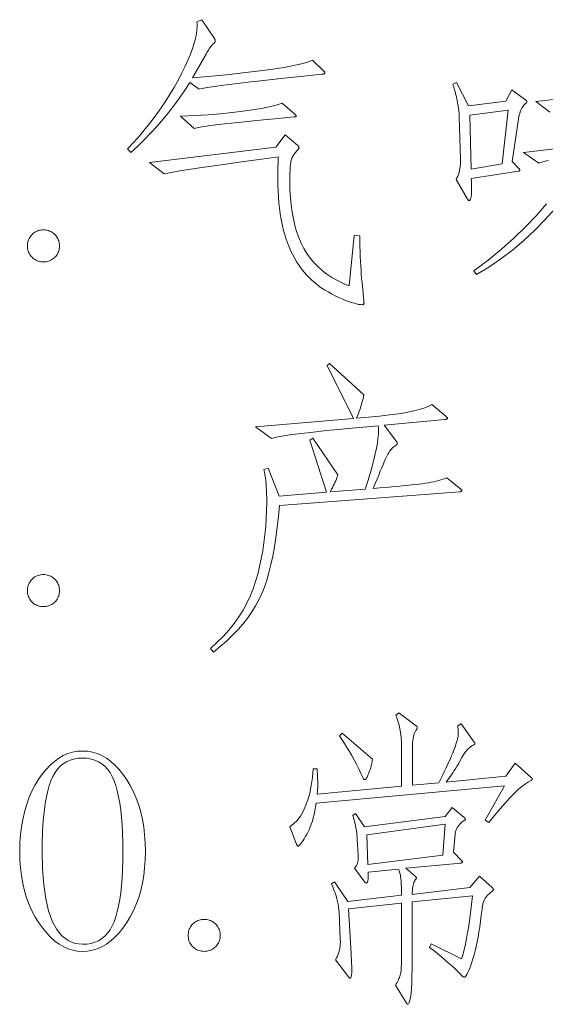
# Model space of a CAD drawing. Extents: x 0 to 1189, y 0 to 841.
# Tile 2 of 132: x 33 to 42, y 28 to 44. Entities that reach past the tile are written whole.
import ezdxf

# ---------------------------------------------------------------- set-up
doc = ezdxf.new("R2010")
doc.units = 0

msp = doc.modelspace()

# ---------------------------------------------------------------- linework, layer by layer
at = {"color": 7, "lineweight": 13}
for points in [[(38.135, 43.616), (38.14, 43.612), (38.144, 43.608), (38.148, 43.604), (38.152, 43.6), (38.155, 43.596), (38.157, 43.593), (38.159, 43.589), (38.16, 43.586), (38.161, 43.582), (38.161, 43.579), (38.161, 43.576), (38.159, 43.573), (38.157, 43.571), (38.154, 43.568), (38.15, 43.566), (38.144, 43.564), (38.138, 43.562), (38.131, 43.561), (38.123, 43.559), (38.114, 43.558), (37.743, 43.519), (37.408, 43.484), (37.108, 43.451), (36.844, 43.42), (36.616, 43.393), (36.423, 43.369), (36.266, 43.347), (36.144, 43.328), (36.058, 43.312), (36.008, 43.299), (35.844, 43.416), (35.761, 43.286), (35.673, 43.158), (35.582, 43.032), (35.487, 42.909), (35.389, 42.787), (35.286, 42.668), (35.179, 42.551), (35.069, 42.436), (34.954, 42.323), (34.836, 42.212), (34.778, 42.275), (34.885, 42.391), (34.988, 42.507), (35.087, 42.624), (35.18, 42.741), (35.27, 42.859), (35.355, 42.978), (35.435, 43.098), (35.511, 43.218), (35.582, 43.339), (35.649, 43.46), (35.71, 43.579), (35.764, 43.693), (35.813, 43.8), (35.855, 43.901), (35.89, 43.997), (35.919, 44.087), (35.942, 44.17), (35.958, 44.248), (35.967, 44.321), (35.971, 44.387), (35.971, 44.394), (35.97, 44.401), (35.97, 44.409), (35.97, 44.416), (35.969, 44.423), (35.969, 44.429), (35.968, 44.436), (35.967, 44.443), (35.966, 44.449), (35.965, 44.456), (36.05, 44.492), (36.266, 44.17), (36.269, 44.165), (36.272, 44.16), (36.274, 44.155), (36.276, 44.151), (36.278, 44.146), (36.28, 44.142), (36.281, 44.137), (36.281, 44.133), (36.282, 44.129), (36.282, 44.126), (36.282, 44.122), (36.28, 44.117), (36.278, 44.113), (36.275, 44.108), (36.271, 44.102), (36.267, 44.097), (36.261, 44.091), (36.255, 44.084), (36.248, 44.077), (36.24, 44.07), (36.231, 44.062), (36.222, 44.052), (36.212, 44.039), (36.201, 44.025), (36.19, 44.009), (36.178, 43.992), (36.165, 43.972), (36.152, 43.95), (36.138, 43.927), (36.124, 43.901), (35.891, 43.495), (36.223, 43.524), (36.526, 43.554), (36.802, 43.584), (37.049, 43.614), (37.269, 43.644), (37.461, 43.674), (37.625, 43.704), (37.761, 43.735), (37.87, 43.765), (37.95, 43.796)], [(41.366, 43.289), (41.603, 43.115), (41.607, 43.111), (41.611, 43.108), (41.614, 43.105), (41.617, 43.102), (41.619, 43.099), (41.621, 43.097), (41.623, 43.094), (41.624, 43.091), (41.624, 43.088), (41.624, 43.086), (41.624, 43.083), (41.624, 43.08), (41.623, 43.078), (41.622, 43.075), (41.62, 43.073), (41.619, 43.071), (41.617, 43.068), (41.614, 43.066), (41.612, 43.064), (41.609, 43.062), (41.59, 43.045), (41.573, 43.027), (41.558, 43.007), (41.544, 42.986), (41.531, 42.963), (41.519, 42.938), (41.509, 42.912), (41.5, 42.884), (41.493, 42.855), (41.487, 42.824), (41.371, 42.059), (41.477, 41.948), (41.482, 41.943), (41.486, 41.938), (41.49, 41.934), (41.494, 41.929), (41.496, 41.926), (41.499, 41.922), (41.501, 41.919), (41.502, 41.916), (41.503, 41.913), (41.503, 41.911), (41.503, 41.909), (41.502, 41.907), (41.501, 41.905), (41.499, 41.903), (41.496, 41.902), (41.494, 41.9), (41.49, 41.899), (41.486, 41.897), (41.482, 41.896), (41.477, 41.895), (40.669, 41.768), (40.671, 41.715), (40.672, 41.666), (40.673, 41.621), (40.673, 41.581), (40.673, 41.546), (40.672, 41.515), (40.671, 41.489), (40.669, 41.468), (40.667, 41.451), (40.664, 41.439), (40.661, 41.429), (40.657, 41.42), (40.654, 41.413), (40.651, 41.406), (40.648, 41.401), (40.646, 41.396), (40.643, 41.393), (40.64, 41.39), (40.637, 41.389), (40.635, 41.388), (40.632, 41.389), (40.629, 41.39), (40.626, 41.392), (40.623, 41.394), (40.619, 41.398), (40.616, 41.402), (40.612, 41.406), (40.608, 41.412), (40.604, 41.418), (40.6, 41.425), (40.41, 41.753), (40.425, 41.779), (40.439, 41.807), (40.45, 41.837), (40.46, 41.869), (40.468, 41.903), (40.475, 41.939), (40.48, 41.977), (40.483, 42.016), (40.484, 42.058), (40.484, 42.101), (40.463, 42.83), (40.463, 42.849), (40.462, 42.871), (40.46, 42.894), (40.458, 42.919), (40.454, 42.945), (40.451, 42.973), (40.446, 43.003), (40.441, 43.034), (40.435, 43.067), (40.429, 43.101), (40.422, 43.136), (40.415, 43.169), (40.407, 43.201), (40.4, 43.232), (40.392, 43.26), (40.385, 43.288), (40.377, 43.314), (40.369, 43.339), (40.361, 43.362), (40.352, 43.384), (40.416, 43.416), (40.621, 43.014), (41.265, 43.094)], [(37.644, 42.872), (37.649, 42.868), (37.654, 42.864), (37.658, 42.86), (37.661, 42.857), (37.664, 42.853), (37.666, 42.85), (37.668, 42.847), (37.669, 42.845), (37.67, 42.842), (37.67, 42.84), (37.67, 42.838), (37.669, 42.836), (37.667, 42.834), (37.664, 42.833), (37.66, 42.831), (37.655, 42.829), (37.65, 42.828), (37.643, 42.827), (37.636, 42.825), (37.628, 42.824), (37.358, 42.8), (37.111, 42.776), (36.885, 42.753), (36.681, 42.732), (36.5, 42.712), (36.34, 42.693), (36.203, 42.675), (36.088, 42.659), (35.994, 42.643), (35.923, 42.629), (35.686, 42.835), (35.93, 42.848), (36.159, 42.863), (36.372, 42.88), (36.57, 42.899), (36.752, 42.921), (36.918, 42.944), (37.069, 42.97), (37.204, 42.999), (37.324, 43.029), (37.428, 43.062)], [(41.302, 42.94), (40.643, 42.856), (40.669, 41.927), (41.197, 42.022)], [(38.758, 40.787), (38.759, 40.694), (38.761, 40.604), (38.764, 40.517), (38.767, 40.433), (38.77, 40.351), (38.775, 40.272), (38.78, 40.196), (38.785, 40.123), (38.791, 40.052), (38.798, 39.984), (38.804, 39.921), (38.81, 39.863), (38.815, 39.812), (38.819, 39.768), (38.823, 39.729), (38.826, 39.696), (38.829, 39.67), (38.83, 39.65), (38.831, 39.636), (38.832, 39.628), (38.832, 39.623), (38.831, 39.619), (38.829, 39.616), (38.828, 39.613), (38.825, 39.61), (38.822, 39.608), (38.819, 39.606), (38.815, 39.605), (38.81, 39.604), (38.805, 39.604), (38.774, 39.606), (38.739, 39.61), (38.701, 39.618), (38.66, 39.629), (38.615, 39.642), (38.566, 39.659), (38.514, 39.679), (38.459, 39.702), (38.4, 39.728), (38.338, 39.757), (38.275, 39.789), (38.215, 39.823), (38.156, 39.858), (38.099, 39.896), (38.045, 39.936), (37.992, 39.978), (37.942, 40.022), (37.893, 40.068), (37.847, 40.116), (37.802, 40.166), (37.76, 40.219), (37.72, 40.274), (37.682, 40.333), (37.645, 40.394), (37.611, 40.458), (37.579, 40.525), (37.549, 40.595), (37.52, 40.667), (37.494, 40.743), (37.47, 40.821), (37.448, 40.902), (37.428, 40.986), (37.411, 41.074), (37.396, 41.164), (37.383, 41.257), (37.372, 41.353), (37.364, 41.453), (37.358, 41.555), (37.355, 41.66), (37.354, 41.768), (37.354, 41.804), (37.354, 41.841), (37.355, 41.877), (37.355, 41.914), (37.356, 41.951), (37.357, 41.988), (37.359, 42.025), (37.36, 42.062), (37.362, 42.1), (37.364, 42.138), (37.033, 42.094), (36.732, 42.054), (36.461, 42.017), (36.22, 41.983), (36.009, 41.952), (35.828, 41.925), (35.677, 41.9), (35.557, 41.88), (35.466, 41.862), (35.406, 41.848), (35.152, 42.043), (37.322, 42.307), (37.48, 42.518), (37.697, 42.333), (37.701, 42.329), (37.704, 42.325), (37.708, 42.321), (37.71, 42.317), (37.713, 42.314), (37.715, 42.31), (37.716, 42.306), (37.717, 42.303), (37.718, 42.3), (37.718, 42.296), (37.718, 42.293), (37.717, 42.29), (37.716, 42.286), (37.714, 42.282), (37.711, 42.278), (37.708, 42.274), (37.705, 42.269), (37.701, 42.264), (37.697, 42.259), (37.692, 42.254), (37.675, 42.238), (37.66, 42.222), (37.646, 42.205), (37.634, 42.188), (37.622, 42.171), (37.612, 42.153), (37.603, 42.136), (37.595, 42.117), (37.589, 42.099), (37.583, 42.08), (37.579, 42.059), (37.575, 42.035), (37.571, 42.007), (37.568, 41.976), (37.566, 41.941), (37.563, 41.903), (37.562, 41.862), (37.561, 41.816), (37.56, 41.768), (37.56, 41.716), (37.562, 41.577), (37.569, 41.444), (37.581, 41.315), (37.598, 41.193), (37.62, 41.076), (37.646, 40.964), (37.677, 40.857), (37.713, 40.756), (37.754, 40.66), (37.8, 40.57), (37.851, 40.485), (37.908, 40.404), (37.971, 40.328), (38.04, 40.257), (38.115, 40.19), (38.195, 40.128), (38.282, 40.071), (38.375, 40.018), (38.474, 39.97), (38.578, 39.926), (38.663, 40.792)], [(33.336, 40.338), (33.313, 40.339), (33.291, 40.341), (33.27, 40.345), (33.249, 40.351), (33.229, 40.358), (33.21, 40.366), (33.192, 40.377), (33.174, 40.389), (33.157, 40.402), (33.141, 40.417), (33.126, 40.433), (33.113, 40.45), (33.101, 40.468), (33.09, 40.486), (33.082, 40.505), (33.075, 40.525), (33.069, 40.546), (33.065, 40.567), (33.063, 40.59), (33.062, 40.612), (33.063, 40.635), (33.065, 40.657), (33.069, 40.679), (33.075, 40.699), (33.082, 40.719), (33.09, 40.738), (33.101, 40.757), (33.113, 40.775), (33.126, 40.791), (33.141, 40.808), (33.157, 40.823), (33.174, 40.836), (33.192, 40.848), (33.21, 40.858), (33.229, 40.867), (33.249, 40.874), (33.27, 40.88), (33.291, 40.884), (33.313, 40.886), (33.336, 40.887), (33.359, 40.886), (33.381, 40.884), (33.403, 40.88), (33.423, 40.874), (33.443, 40.867), (33.462, 40.858), (33.481, 40.848), (33.499, 40.836), (33.515, 40.823), (33.532, 40.808), (33.547, 40.791), (33.56, 40.775), (33.572, 40.757), (33.582, 40.738), (33.591, 40.719), (33.598, 40.699), (33.604, 40.679), (33.608, 40.657), (33.61, 40.635), (33.611, 40.612), (33.61, 40.59), (33.608, 40.567), (33.604, 40.546), (33.598, 40.525), (33.591, 40.505), (33.582, 40.486), (33.572, 40.468), (33.56, 40.45), (33.547, 40.433), (33.532, 40.417), (33.515, 40.402), (33.499, 40.389), (33.481, 40.377), (33.462, 40.366), (33.443, 40.358), (33.423, 40.351), (33.403, 40.345), (33.381, 40.341), (33.359, 40.339)], [(40.489, 36.442), (40.493, 36.439), (40.497, 36.436), (40.5, 36.433), (40.503, 36.43), (40.505, 36.427), (40.507, 36.424), (40.509, 36.421), (40.51, 36.418), (40.51, 36.416), (40.511, 36.413), (40.51, 36.41), (40.509, 36.408), (40.507, 36.406), (40.505, 36.404), (40.501, 36.402), (40.497, 36.4), (40.492, 36.398), (40.487, 36.397), (40.481, 36.396), (40.474, 36.394), (37.38, 36.162), (37.364, 35.97), (37.344, 35.787), (37.322, 35.614), (37.296, 35.449), (37.268, 35.293), (37.236, 35.146), (37.202, 35.009), (37.164, 34.88), (37.123, 34.76), (37.079, 34.65), (37.03, 34.544), (36.973, 34.44), (36.909, 34.336), (36.838, 34.234), (36.758, 34.133), (36.672, 34.033), (36.578, 33.934), (36.476, 33.836), (36.367, 33.74), (36.25, 33.644), (36.198, 33.707), (36.311, 33.81), (36.416, 33.915), (36.514, 34.024), (36.603, 34.134), (36.685, 34.248), (36.758, 34.364), (36.824, 34.483), (36.882, 34.604), (36.932, 34.729), (36.974, 34.856), (37.01, 34.985), (37.042, 35.116), (37.071, 35.248), (37.095, 35.383), (37.116, 35.519), (37.133, 35.657), (37.147, 35.796), (37.156, 35.938), (37.162, 36.081), (37.164, 36.225), (37.163, 36.292), (37.162, 36.356), (37.159, 36.417), (37.156, 36.476), (37.152, 36.532), (37.147, 36.585), (37.14, 36.636), (37.133, 36.685), (37.125, 36.731), (37.116, 36.775), (37.19, 36.801), (37.375, 36.321), (38.188, 36.389), (37.903, 37.281), (37.956, 37.313), (38.383, 36.685), (38.376, 36.662), (38.368, 36.638), (38.358, 36.612), (38.347, 36.585), (38.334, 36.557), (38.32, 36.527), (38.305, 36.496), (38.289, 36.463), (38.271, 36.43), (38.251, 36.394), (38.853, 36.442), (38.896, 36.58), (38.935, 36.71), (38.969, 36.831), (38.998, 36.944), (39.023, 37.048), (39.044, 37.143), (39.06, 37.23), (39.071, 37.309), (39.078, 37.378), (39.08, 37.44), (39.08, 37.449), (39.08, 37.458), (39.079, 37.468), (39.079, 37.477), (39.079, 37.486), (39.078, 37.495), (39.077, 37.504), (39.077, 37.512), (39.076, 37.521), (39.075, 37.529), (38.748, 37.5), (38.453, 37.472), (38.19, 37.445), (37.959, 37.42), (37.76, 37.397), (37.594, 37.376), (37.459, 37.356), (37.357, 37.339), (37.286, 37.322), (37.248, 37.308), (36.974, 37.508), (38.652, 37.651), (38.198, 38.564), (38.241, 38.596), (38.827, 38.057), (38.82, 38.018), (38.811, 37.979), (38.802, 37.939), (38.791, 37.899), (38.779, 37.859), (38.766, 37.819), (38.751, 37.779), (38.735, 37.738), (38.718, 37.697), (38.7, 37.656), (38.906, 37.674), (39.095, 37.693), (39.266, 37.713), (39.421, 37.735), (39.559, 37.758), (39.68, 37.782), (39.784, 37.808), (39.871, 37.835), (39.94, 37.864), (39.993, 37.894), (40.231, 37.693), (40.237, 37.688), (40.242, 37.683), (40.247, 37.678), (40.251, 37.674), (40.255, 37.67), (40.257, 37.666), (40.26, 37.663), (40.261, 37.659), (40.262, 37.656), (40.262, 37.653), (40.262, 37.651), (40.261, 37.649), (40.258, 37.646), (40.255, 37.644), (40.251, 37.642), (40.245, 37.64), (40.239, 37.639), (40.232, 37.637), (40.224, 37.636), (40.215, 37.635), (39.175, 37.54), (39.391, 37.255), (39.393, 37.252), (39.395, 37.249), (39.397, 37.245), (39.398, 37.242), (39.399, 37.239), (39.4, 37.236), (39.401, 37.233), (39.402, 37.23), (39.402, 37.226), (39.402, 37.223), (39.402, 37.22), (39.401, 37.217), (39.4, 37.214), (39.399, 37.211), (39.397, 37.209), (39.394, 37.206), (39.392, 37.204), (39.388, 37.201), (39.385, 37.199), (39.381, 37.197), (39.364, 37.186), (39.348, 37.174), (39.332, 37.16), (39.316, 37.145), (39.3, 37.128), (39.285, 37.108), (39.27, 37.088), (39.256, 37.065), (39.242, 37.041), (39.228, 37.015), (39.213, 36.985), (39.196, 36.949), (39.178, 36.908), (39.157, 36.86), (39.134, 36.807), (39.109, 36.748), (39.083, 36.683), (39.054, 36.612), (39.023, 36.535), (38.99, 36.452), (39.102, 36.462), (39.208, 36.471), (39.308, 36.48), (39.401, 36.488), (39.488, 36.497), (39.57, 36.505), (39.644, 36.513), (39.713, 36.52), (39.776, 36.527), (39.832, 36.534), (39.884, 36.542), (39.934, 36.549), (39.982, 36.558), (40.027, 36.567), (40.07, 36.577), (40.111, 36.588), (40.15, 36.599), (40.186, 36.611), (40.22, 36.624), (40.252, 36.637)], [(33.336, 34.425), (33.313, 34.426), (33.291, 34.429), (33.27, 34.432), (33.249, 34.438), (33.229, 34.445), (33.21, 34.454), (33.192, 34.464), (33.174, 34.476), (33.157, 34.489), (33.141, 34.505), (33.126, 34.521), (33.113, 34.538), (33.101, 34.555), (33.09, 34.574), (33.082, 34.593), (33.075, 34.613), (33.069, 34.633), (33.065, 34.655), (33.063, 34.677), (33.062, 34.7), (33.063, 34.723), (33.065, 34.745), (33.069, 34.766), (33.075, 34.787), (33.082, 34.807), (33.09, 34.826), (33.101, 34.844), (33.113, 34.862), (33.126, 34.879), (33.141, 34.895), (33.157, 34.91), (33.174, 34.924), (33.192, 34.936), (33.21, 34.946), (33.229, 34.955), (33.249, 34.962), (33.27, 34.967), (33.291, 34.971), (33.313, 34.974), (33.336, 34.974), (33.359, 34.974), (33.381, 34.971), (33.403, 34.967), (33.423, 34.962), (33.443, 34.955), (33.462, 34.946), (33.481, 34.936), (33.499, 34.924), (33.515, 34.91), (33.532, 34.895), (33.547, 34.879), (33.56, 34.862), (33.572, 34.844), (33.582, 34.826), (33.591, 34.807), (33.598, 34.787), (33.604, 34.766), (33.608, 34.745), (33.61, 34.723), (33.611, 34.7), (33.61, 34.677), (33.608, 34.655), (33.604, 34.633), (33.598, 34.613), (33.591, 34.593), (33.582, 34.574), (33.572, 34.555), (33.56, 34.538), (33.547, 34.521), (33.532, 34.505), (33.515, 34.489), (33.499, 34.476), (33.481, 34.464), (33.462, 34.454), (33.443, 34.445), (33.423, 34.438), (33.403, 34.432), (33.381, 34.429), (33.359, 34.426)], [(41.698, 31.495), (41.701, 31.492), (41.704, 31.489), (41.706, 31.486), (41.708, 31.483), (41.71, 31.48), (41.712, 31.477), (41.713, 31.475), (41.714, 31.472), (41.714, 31.469), (41.714, 31.466), (41.714, 31.464), (41.713, 31.461), (41.712, 31.459), (41.711, 31.456), (41.709, 31.454), (41.707, 31.452), (41.704, 31.449), (41.701, 31.447), (41.697, 31.445), (41.693, 31.443), (41.648, 31.42), (41.597, 31.387), (41.539, 31.343), (41.476, 31.287), (41.407, 31.221), (41.331, 31.144), (41.25, 31.055), (41.163, 30.956), (41.069, 30.846), (40.97, 30.725), (40.906, 30.762), (41.239, 31.353), (38.014, 31.057), (38.002, 30.989), (37.99, 30.924), (37.976, 30.862), (37.962, 30.803), (37.946, 30.747), (37.928, 30.694), (37.91, 30.645), (37.89, 30.598), (37.869, 30.554), (37.847, 30.514), (37.825, 30.476), (37.805, 30.443), (37.787, 30.414), (37.77, 30.389), (37.754, 30.367), (37.741, 30.349), (37.728, 30.336), (37.718, 30.326), (37.709, 30.32), (37.702, 30.318), (37.699, 30.319), (37.696, 30.32), (37.693, 30.321), (37.69, 30.323), (37.688, 30.326), (37.685, 30.33), (37.683, 30.334), (37.68, 30.339), (37.678, 30.344), (37.676, 30.35), (37.56, 30.651), (37.625, 30.7), (37.685, 30.76), (37.74, 30.831), (37.788, 30.914), (37.831, 31.007), (37.869, 31.112), (37.9, 31.228), (37.926, 31.355), (37.946, 31.494), (37.961, 31.643), (38.029, 31.643), (38.03, 31.62), (38.031, 31.597), (38.032, 31.574), (38.033, 31.552), (38.034, 31.529), (38.035, 31.507), (38.036, 31.485), (38.036, 31.463), (38.037, 31.441), (38.037, 31.419), (38.038, 31.397), (38.038, 31.376), (38.038, 31.355), (38.037, 31.334), (38.037, 31.313), (38.036, 31.292), (38.035, 31.271), (38.033, 31.251), (38.031, 31.231), (38.029, 31.21), (39.476, 31.348), (39.476, 31.965), (39.475, 32.039), (39.472, 32.109), (39.467, 32.176), (39.46, 32.241), (39.451, 32.302), (39.44, 32.36), (39.427, 32.415), (39.412, 32.467), (39.395, 32.516), (39.376, 32.562), (39.428, 32.604), (39.724, 32.382), (39.728, 32.379), (39.732, 32.376), (39.735, 32.373), (39.737, 32.37), (39.74, 32.367), (39.742, 32.364), (39.743, 32.361), (39.744, 32.359), (39.745, 32.356), (39.745, 32.353), (39.745, 32.351), (39.745, 32.348), (39.744, 32.345), (39.743, 32.342), (39.742, 32.339), (39.741, 32.337), (39.74, 32.334), (39.738, 32.331), (39.737, 32.327), (39.735, 32.324), (39.72, 32.303), (39.708, 32.28), (39.697, 32.254), (39.687, 32.226), (39.679, 32.196), (39.672, 32.164), (39.667, 32.13), (39.664, 32.093), (39.661, 32.054), (39.661, 32.013), (39.661, 31.363), (40.115, 31.406), (40.149, 31.474), (40.181, 31.539), (40.211, 31.601), (40.239, 31.661), (40.265, 31.717), (40.289, 31.771), (40.312, 31.821), (40.333, 31.869), (40.351, 31.913), (40.368, 31.955), (40.383, 31.994), (40.397, 32.031), (40.408, 32.065), (40.419, 32.097), (40.427, 32.128), (40.435, 32.156), (40.44, 32.181), (40.444, 32.205), (40.446, 32.226), (40.447, 32.245), (40.447, 32.263), (40.447, 32.279), (40.446, 32.295), (40.446, 32.31), (40.445, 32.324), (40.443, 32.338), (40.442, 32.35), (40.44, 32.362), (40.439, 32.372), (40.437, 32.382), (40.495, 32.414), (40.722, 32.103), (40.724, 32.099), (40.726, 32.096), (40.727, 32.094), (40.728, 32.091), (40.73, 32.088), (40.731, 32.085), (40.731, 32.083), (40.732, 32.081), (40.732, 32.078), (40.732, 32.076), (40.732, 32.074), (40.731, 32.072), (40.73, 32.07), (40.729, 32.068), (40.727, 32.066), (40.725, 32.063), (40.722, 32.061), (40.719, 32.059), (40.715, 32.057), (40.711, 32.055), (40.688, 32.043), (40.665, 32.028), (40.643, 32.011), (40.62, 31.99), (40.598, 31.967), (40.577, 31.941), (40.555, 31.913), (40.534, 31.881), (40.513, 31.847), (40.492, 31.81), (40.471, 31.771), (40.449, 31.732), (40.426, 31.693), (40.403, 31.654), (40.378, 31.615), (40.352, 31.576), (40.326, 31.536), (40.299, 31.496), (40.27, 31.456), (40.241, 31.416), (41.26, 31.517), (41.424, 31.738)], [(38.974, 31.812), (38.972, 31.789), (38.969, 31.766), (38.965, 31.742), (38.96, 31.719), (38.955, 31.695), (38.948, 31.672), (38.941, 31.648), (38.934, 31.625), (38.925, 31.601), (38.916, 31.577), (38.907, 31.555), (38.898, 31.535), (38.89, 31.517), (38.883, 31.501), (38.875, 31.488), (38.869, 31.478), (38.863, 31.469), (38.857, 31.463), (38.852, 31.46), (38.848, 31.459), (38.844, 31.459), (38.84, 31.46), (38.836, 31.461), (38.832, 31.463), (38.829, 31.465), (38.826, 31.468), (38.823, 31.471), (38.821, 31.475), (38.818, 31.48), (38.816, 31.485), (38.779, 31.566), (38.741, 31.646), (38.702, 31.723), (38.662, 31.798), (38.622, 31.872), (38.581, 31.943), (38.539, 32.012), (38.497, 32.08), (38.453, 32.145), (38.41, 32.208), (38.457, 32.256)], [(34.007, 31.949), (34.093, 31.945), (34.177, 31.93), (34.259, 31.905), (34.338, 31.87), (34.415, 31.826), (34.49, 31.772), (34.562, 31.708), (34.632, 31.634), (34.699, 31.55), (34.764, 31.456), (34.825, 31.355), (34.879, 31.249), (34.927, 31.138), (34.969, 31.023), (35.004, 30.902), (35.033, 30.777), (35.055, 30.647), (35.071, 30.512), (35.081, 30.373), (35.084, 30.229), (35.081, 30.085), (35.071, 29.946), (35.055, 29.813), (35.033, 29.683), (35.004, 29.559), (34.969, 29.439), (34.927, 29.324), (34.879, 29.213), (34.825, 29.107), (34.764, 29.006), (34.699, 28.913), (34.632, 28.829), (34.562, 28.755), (34.49, 28.691), (34.415, 28.636), (34.338, 28.592), (34.259, 28.557), (34.177, 28.533), (34.093, 28.518), (34.007, 28.513), (33.923, 28.518), (33.842, 28.532), (33.762, 28.557), (33.684, 28.591), (33.608, 28.635), (33.534, 28.689), (33.462, 28.752), (33.392, 28.825), (33.324, 28.908), (33.257, 29.001), (33.195, 29.101), (33.139, 29.206), (33.09, 29.317), (33.048, 29.432), (33.012, 29.552), (32.982, 29.677), (32.959, 29.808), (32.943, 29.943), (32.933, 30.083), (32.93, 30.229), (32.933, 30.373), (32.943, 30.512), (32.959, 30.647), (32.981, 30.777), (33.01, 30.902), (33.045, 31.023), (33.086, 31.138), (33.134, 31.249), (33.189, 31.355), (33.249, 31.456), (33.314, 31.55), (33.382, 31.634), (33.452, 31.708), (33.524, 31.772), (33.598, 31.826), (33.675, 31.87), (33.755, 31.905), (33.836, 31.93), (33.92, 31.945)], [(34.007, 28.634), (34.083, 28.638), (34.153, 28.65), (34.22, 28.669), (34.281, 28.696), (34.337, 28.731), (34.389, 28.774), (34.436, 28.824), (34.478, 28.883), (34.515, 28.949), (34.548, 29.022), (34.576, 29.104), (34.602, 29.195), (34.625, 29.294), (34.644, 29.401), (34.661, 29.518), (34.674, 29.643), (34.685, 29.776), (34.692, 29.918), (34.697, 30.069), (34.698, 30.229), (34.697, 30.388), (34.692, 30.539), (34.685, 30.681), (34.674, 30.815), (34.661, 30.94), (34.644, 31.056), (34.625, 31.165), (34.602, 31.264), (34.576, 31.355), (34.548, 31.437), (34.515, 31.512), (34.478, 31.578), (34.436, 31.637), (34.389, 31.687), (34.337, 31.73), (34.281, 31.766), (34.22, 31.793), (34.153, 31.812), (34.083, 31.824), (34.007, 31.828), (33.931, 31.824), (33.86, 31.812), (33.794, 31.793), (33.733, 31.766), (33.676, 31.73), (33.624, 31.687), (33.578, 31.637), (33.535, 31.578), (33.498, 31.512), (33.466, 31.437), (33.437, 31.355), (33.412, 31.264), (33.389, 31.165), (33.369, 31.056), (33.353, 30.94), (33.339, 30.815), (33.329, 30.681), (33.321, 30.539), (33.317, 30.388), (33.315, 30.229), (33.322, 29.926), (33.343, 29.655), (33.377, 29.415), (33.426, 29.208), (33.488, 29.033), (33.564, 28.889), (33.654, 28.778), (33.758, 28.698), (33.875, 28.65)], [(40.811, 29.801), (41.028, 29.606), (41.032, 29.601), (41.036, 29.597), (41.039, 29.594), (41.041, 29.59), (41.044, 29.586), (41.046, 29.583), (41.047, 29.58), (41.048, 29.577), (41.049, 29.574), (41.049, 29.571), (41.048, 29.568), (41.047, 29.565), (41.044, 29.56), (41.039, 29.555), (41.034, 29.549), (41.027, 29.543), (41.019, 29.536), (41.01, 29.528), (41, 29.52), (40.988, 29.511), (40.976, 29.501), (40.965, 29.491), (40.954, 29.481), (40.944, 29.47), (40.935, 29.46), (40.926, 29.449), (40.918, 29.438), (40.91, 29.426), (40.903, 29.414), (40.896, 29.402), (40.89, 29.39), (40.884, 29.376), (40.879, 29.362), (40.874, 29.347), (40.87, 29.33), (40.866, 29.313), (40.862, 29.295), (40.859, 29.276), (40.856, 29.257), (40.854, 29.236), (40.842, 29.132), (40.829, 29.031), (40.815, 28.936), (40.801, 28.844), (40.786, 28.757), (40.77, 28.674), (40.753, 28.596), (40.735, 28.521), (40.717, 28.452), (40.698, 28.386), (40.679, 28.326), (40.661, 28.272), (40.643, 28.225), (40.627, 28.183), (40.612, 28.149), (40.597, 28.12), (40.583, 28.098), (40.57, 28.082), (40.559, 28.073), (40.548, 28.069), (40.545, 28.07), (40.543, 28.07), (40.54, 28.071), (40.537, 28.073), (40.534, 28.075), (40.531, 28.077), (40.528, 28.08), (40.524, 28.083), (40.52, 28.086), (40.516, 28.09), (40.474, 28.133), (40.429, 28.178), (40.381, 28.223), (40.33, 28.27), (40.276, 28.319), (40.218, 28.369), (40.157, 28.42), (40.094, 28.472), (40.026, 28.526), (39.956, 28.581), (39.983, 28.64), (40.505, 28.386), (40.525, 28.449), (40.545, 28.522), (40.564, 28.605), (40.583, 28.699), (40.602, 28.802), (40.62, 28.915), (40.638, 29.038), (40.656, 29.172), (40.673, 29.315), (40.69, 29.468), (39.655, 29.363), (39.655, 28.354), (39.655, 28.212), (39.652, 28.085), (39.649, 27.972), (39.644, 27.875), (39.637, 27.792), (39.629, 27.725), (39.619, 27.672), (39.608, 27.635), (39.595, 27.612), (39.581, 27.605), (39.579, 27.605), (39.577, 27.606), (39.575, 27.607), (39.573, 27.608), (39.571, 27.61), (39.569, 27.612), (39.567, 27.615), (39.565, 27.618), (39.562, 27.622), (39.56, 27.626), (39.37, 27.932), (39.384, 27.956), (39.398, 27.979), (39.409, 28.002), (39.42, 28.024), (39.43, 28.046), (39.438, 28.066), (39.445, 28.087), (39.451, 28.106), (39.456, 28.125), (39.46, 28.143), (39.463, 28.163), (39.466, 28.187), (39.468, 28.214), (39.47, 28.245), (39.472, 28.279), (39.473, 28.317), (39.474, 28.359), (39.475, 28.405), (39.476, 28.454), (39.476, 28.508), (39.476, 29.342), (38.563, 29.241), (38.61, 28.476), (38.612, 28.445), (38.614, 28.415), (38.615, 28.386), (38.617, 28.356), (38.618, 28.327), (38.619, 28.299), (38.62, 28.271), (38.62, 28.243), (38.621, 28.215), (38.621, 28.188), (38.62, 28.163), (38.62, 28.14), (38.618, 28.12), (38.616, 28.102), (38.614, 28.087), (38.611, 28.075), (38.608, 28.066), (38.604, 28.059), (38.599, 28.055), (38.594, 28.054), (38.592, 28.054), (38.59, 28.054), (38.587, 28.055), (38.585, 28.057), (38.582, 28.059), (38.58, 28.061), (38.577, 28.064), (38.574, 28.067), (38.571, 28.071), (38.568, 28.075), (38.341, 28.37), (38.359, 28.401), (38.375, 28.433), (38.388, 28.466), (38.4, 28.5), (38.41, 28.534), (38.417, 28.569), (38.422, 28.605), (38.425, 28.642), (38.426, 28.68), (38.425, 28.719), (38.404, 29.183), (38.401, 29.228), (38.396, 29.274), (38.388, 29.32), (38.378, 29.367), (38.366, 29.416), (38.352, 29.465), (38.335, 29.514), (38.316, 29.565), (38.295, 29.617), (38.272, 29.669), (38.325, 29.706), (38.552, 29.368), (39.476, 29.474), (39.475, 29.542), (39.474, 29.605), (39.471, 29.663), (39.467, 29.715), (39.463, 29.763), (39.457, 29.805), (39.45, 29.842), (39.442, 29.874), (39.433, 29.901), (39.423, 29.922), (38.9, 29.87), (38.902, 29.834), (38.903, 29.803), (38.902, 29.775), (38.9, 29.751), (38.898, 29.731), (38.894, 29.714), (38.889, 29.701), (38.884, 29.692), (38.877, 29.687), (38.869, 29.685), (38.867, 29.685), (38.865, 29.685), (38.862, 29.686), (38.86, 29.687), (38.858, 29.689), (38.856, 29.69), (38.854, 29.693), (38.852, 29.695), (38.85, 29.698), (38.848, 29.701), (38.668, 29.938), (38.682, 29.953), (38.694, 29.969), (38.705, 29.987), (38.714, 30.007), (38.721, 30.029), (38.726, 30.053), (38.73, 30.078), (38.732, 30.105), (38.733, 30.134), (38.732, 30.165), (38.71, 30.529), (38.708, 30.553), (38.704, 30.579), (38.699, 30.607), (38.694, 30.636), (38.687, 30.667), (38.679, 30.699), (38.67, 30.733), (38.66, 30.769), (38.649, 30.807), (38.637, 30.846), (38.684, 30.878), (38.842, 30.646), (40.225, 30.825), (40.342, 30.978), (40.548, 30.809), (40.552, 30.805), (40.555, 30.801), (40.558, 30.797), (40.561, 30.794), (40.563, 30.791), (40.565, 30.788), (40.567, 30.785), (40.568, 30.782), (40.568, 30.78), (40.569, 30.778), (40.568, 30.775), (40.567, 30.773), (40.565, 30.77), (40.563, 30.767), (40.559, 30.764), (40.555, 30.761), (40.551, 30.758), (40.545, 30.754), (40.539, 30.75), (40.532, 30.746), (40.524, 30.741), (40.516, 30.736), (40.509, 30.729), (40.5, 30.722), (40.492, 30.714), (40.484, 30.705), (40.475, 30.696), (40.466, 30.685), (40.457, 30.674), (40.447, 30.661), (40.438, 30.649), (40.43, 30.636), (40.423, 30.623), (40.416, 30.61), (40.41, 30.597), (40.405, 30.583), (40.401, 30.57), (40.398, 30.557), (40.396, 30.543), (40.394, 30.529), (40.363, 30.213), (40.505, 30.07), (40.508, 30.067), (40.511, 30.064), (40.513, 30.061), (40.515, 30.058), (40.517, 30.056), (40.519, 30.053), (40.52, 30.051), (40.52, 30.048), (40.521, 30.046), (40.521, 30.044), (40.521, 30.042), (40.52, 30.04), (40.518, 30.038), (40.516, 30.036), (40.513, 30.035), (40.51, 30.033), (40.506, 30.032), (40.501, 30.03), (40.495, 30.029), (40.489, 30.028), (39.55, 29.938), (39.708, 29.801), (39.712, 29.798), (39.716, 29.795), (39.719, 29.792), (39.722, 29.789), (39.724, 29.786), (39.726, 29.783), (39.727, 29.78), (39.728, 29.777), (39.729, 29.775), (39.729, 29.772), (39.729, 29.769), (39.729, 29.766), (39.728, 29.764), (39.727, 29.761), (39.725, 29.758), (39.724, 29.755), (39.722, 29.752), (39.719, 29.749), (39.716, 29.746), (39.713, 29.743), (39.704, 29.729), (39.696, 29.712), (39.688, 29.693), (39.681, 29.672), (39.675, 29.648), (39.67, 29.621), (39.665, 29.592), (39.661, 29.56), (39.658, 29.526), (39.655, 29.489), (40.643, 29.606)], [(40.225, 30.693), (38.879, 30.514), (38.895, 30.002), (40.183, 30.16)], [(36.092, 28.513), (36.069, 28.514), (36.047, 28.516), (36.026, 28.52), (36.005, 28.525), (35.985, 28.533), (35.966, 28.541), (35.948, 28.552), (35.93, 28.563), (35.913, 28.577), (35.897, 28.592), (35.882, 28.608), (35.868, 28.625), (35.856, 28.643), (35.846, 28.661), (35.837, 28.68), (35.83, 28.7), (35.825, 28.721), (35.821, 28.742), (35.818, 28.764), (35.817, 28.787), (35.818, 28.81), (35.821, 28.832), (35.825, 28.854), (35.83, 28.874), (35.837, 28.894), (35.846, 28.913), (35.856, 28.932), (35.868, 28.949), (35.882, 28.966), (35.897, 28.983), (35.913, 28.998), (35.93, 29.011), (35.948, 29.023), (35.966, 29.033), (35.985, 29.042), (36.005, 29.049), (36.026, 29.055), (36.047, 29.059), (36.069, 29.061), (36.092, 29.062), (36.115, 29.061), (36.137, 29.059), (36.158, 29.055), (36.179, 29.049), (36.199, 29.042), (36.218, 29.033), (36.236, 29.023), (36.254, 29.011), (36.271, 28.998), (36.287, 28.983), (36.302, 28.966), (36.316, 28.949), (36.328, 28.932), (36.338, 28.913), (36.347, 28.894), (36.354, 28.874), (36.359, 28.854), (36.363, 28.832), (36.366, 28.81), (36.367, 28.787), (36.366, 28.764), (36.363, 28.742), (36.359, 28.721), (36.354, 28.7), (36.347, 28.68), (36.338, 28.661), (36.328, 28.643), (36.316, 28.625), (36.302, 28.608), (36.287, 28.592), (36.271, 28.577), (36.254, 28.563), (36.236, 28.552), (36.218, 28.541), (36.199, 28.533), (36.179, 28.525), (36.158, 28.52), (36.137, 28.516), (36.115, 28.514)]]:
    msp.add_lwpolyline(points, close=True, dxfattribs=at)
for points in [[(42.015, 42.909), (41.778, 43.088), (42.585, 43.178)], [(41.995, 42.08), (41.937, 42.065), (41.882, 42.049), (41.83, 42.032), (41.566, 42.217), (42.585, 42.333)], [(42.106, 41.253), (41.933, 41.058), (41.754, 40.875), (41.568, 40.703), (41.375, 40.541), (41.176, 40.39), (40.971, 40.25), (40.759, 40.121), (40.716, 40.185), (40.959, 40.368), (41.186, 40.555), (41.4, 40.745), (41.6, 40.938), (41.785, 41.135), (41.957, 41.335)]]:
    msp.add_lwpolyline(points, dxfattribs=at)

doc.saveas('drawing.dxf')
